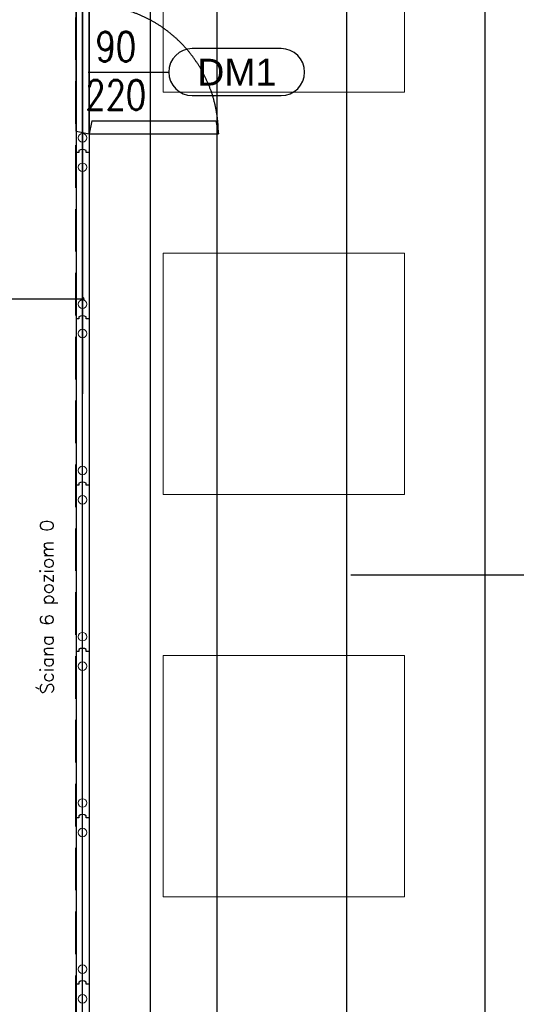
# Model space of a CAD drawing. Header units: centimetres. Extents: x -228435 to 111511, y -89367 to 428125.
# Tile 78 of 216: x -23008 to -19308, y 43799 to 51140. Entities that reach past the tile are written whole.
import ezdxf
from ezdxf.enums import TextEntityAlignment as Align
from ezdxf.xclip import XClip

# ---------------------------------------------------------------- set-up
doc = ezdxf.new("R2010")
doc.units = ezdxf.units.CM
doc.header["$LTSCALE"] = 50
doc.header["$XCLIPFRAME"] = 0
doc.header["$PDMODE"] = 35
doc.header["$PDSIZE"] = 0.1
for name, pattern in [('0_II 10 sal$0$HIDDEN', [9.525, 6.35, -3.175]), ('DASHDOT2', [12.7, 6.35, -3.175, 0, -3.175]), ('HIDDEN', [9.525, 6.35, -3.175]), ('HIDDEN2', [4.7625, 3.175, -1.5875]), ('HIDDENX2', [19.05, 12.7, -6.35]), ('Kondygnacja +0$0$DASHDOT2', [12.7, 6.35, -3.175, 0, -3.175])]:
    doc.linetypes.add(name, pattern=pattern)
doc.layers.get('0').update_dxf_attribs({"color": 8})
doc.layers.get('DEFPOINTS').update_dxf_attribs({"color": 8})
for name, color, linetype in [('0_II 10 sal$0$ARCH_INFO_ETYK_DRZWI', 8, 'Continuous'), ('0_II 10 sal$0$ARCH_STROP', 8, 'Continuous'), ('0_II 10 sal$0$ARCH_ŚCIANY_PRZESUWNE', 8, 'Continuous'), ('ARCH_INFO_KŁADY ŚCIAN', 8, 'HIDDEN2'), ('ARCH_INFO_OSIE_IST', 8, 'DASHDOT2'), ('ARCH_SZYNY', 8, 'Continuous'), ('ARCH_WYKŁADZINA', 8, 'Continuous'), ('HUFCOR', 8, 'Continuous'), ('Hufcor szyny', 8, 'Kondygnacja +0$0$DASHDOT2'), ('Osie rzutów$0$ARCH_INFO_OSIE_OPISY_IST', 8, 'Continuous'), ('PANELE', 8, 'Continuous'), ('RYSUNKOWE_XREF', 8, 'Continuous')]:
    doc.layers.add(name, color=color, linetype=linetype)
for name, color, linetype, lineweight in [('ARCH_SUFITY_PODWIESZANE', 8, 'HIDDENX2', 9), ('SYSTEMY AV', 8, 'Continuous', 13), ('Wymiary', 8, 'Continuous', 15)]:
    doc.layers.add(name, color=color, linetype=linetype, lineweight=lineweight)
doc.layers.get('HUFCOR').off()
doc.styles.add('0_II 10 sal$0$Arial', font='ARIAL.TTF')
doc.styles.add('0_II 10 sal$0$Romans', font='Romans.shx')
doc.styles.add('Romans', font='Romans.shx')
doc.linetypes.add('SZYNA_LINE', pattern='A,12.7,-7.75,["SZYNA",Standard,S=2.54,R=0,X=-5.95,Y=-1.27],-7.75', length=28.2)
doc.dimstyles.new('Wymiary 1-200', dxfattribs={"dimtxt": 22, "dimasz": 20, "dimexe": 10, "dimexo": 0, "dimgap": 8, "dimtad": 1, "dimrnd": 0.5, "dimzin": 12, "dimdsep": 46, "dimtxsty": 'Romans', "dimblk": 'OBLIQUE', "dimcen": 0.5, "dimdle": 15, "dimclrt": 55, "dimazin": 0, "dimtfac": 1, "dimtmove": 1, "dimatfit": 3, "dimfxl": 0, "dimtolj": 1, "dimtzin": 0, "dimarcsym": 0})

# ---------------------------------------------------------------- blocks, each defined once
blk = doc.blocks.new('SU Lampy kwadratowe +0')
at = {"layer": 'ARCH_SUFITY_PODWIESZANE', "ltscale": 2.5}
for points in [[(9920, 9740), (10100, 9740), (10100, 9560), (9920, 9560)], [(9920, 9440), (10100, 9440), (10100, 9260), (9920, 9260)], [(9920, 9140), (10100, 9140), (10100, 8960), (9920, 8960)]]:
    blk.add_lwpolyline(points, close=True, dxfattribs=at)
blk = doc.blocks.new('Linie kładów 0')
at = {"layer": 'ARCH_INFO_KŁADY ŚCIAN', "ltscale": 10, "const_width": 1}
blk.add_lwpolyline([(10056.93, 5618.71), (10056.93, 11674.11)], dxfattribs=at)
blk = doc.blocks.new('0_II 10 sal$0$T-drzwi_prawe-200')
at = {"layer": '0_II 10 sal$0$ARCH_INFO_ETYK_DRZWI'}
blk.add_line((0, 0), (60, 0), dxfattribs=at)
blk.add_lwpolyline([(143.68, 17.5), (77.5, 17.5, 1), (77.5, -17.5), (143.68, -17.5, 1)], format="xyb", close=True, dxfattribs=at)
at = {"layer": '0_II 10 sal$0$ARCH_INFO_ETYK_DRZWI', "color": 1, "style": '0_II 10 sal$0$Arial'}
blk.add_attdef('ADS_DRZWI:ODPORNOŚĆ_OGNIOWA', text='', height=20, rotation=90, dxfattribs=at).set_placement((-25.52, 0.12), align=Align.BOTTOM_CENTER)
at = {"layer": '0_II 10 sal$0$ARCH_INFO_ETYK_DRZWI', "style": '0_II 10 sal$0$Romans', "width": 0.8}
for tag, p in [('ADS_DRZWI:SZEROKOŚĆ', (20.49, 8)), ('ADS_DRZWI:WYSOKOŚĆ', (20.49, -28))]:
    blk.add_attdef(tag, text='', height=22, dxfattribs=at).set_placement(p, align=Align.CENTER)
at = {"layer": '0_II 10 sal$0$ARCH_INFO_ETYK_DRZWI', "style": '0_II 10 sal$0$Arial'}
blk.add_attdef('ADS_DRZWI:SYMBOL', text='', height=20, dxfattribs=at).set_placement((110.69, 0), align=Align.MIDDLE)
blk = doc.blocks.new('A$C50B549AF')
at = {"layer": 'ARCH_SZYNY', "linetype": 'SZYNA_LINE', "ltscale": 2.5}
for p, q in [((3662.14, 1788.7, 445.1), (3662.14, 5685.34, 9.4)), ((3611.49, 3635.9, 630), (3611.49, 4777.4, 630))]:
    blk.add_line(p, q, dxfattribs=at)
blk = doc.blocks.new('*U520')
at = {"layer": 'PANELE'}
for points in [[(0, 0), (0, -21), (-14, -21)], [(0, 0), (1240, 0)], [(1240, 0), (1240, -21), (1226, -21)], [(-14, -76), (0, -76), (0, -97)], [(0, -97), (1240, -97)], [(1226, -76), (1240, -76), (1240, -97)]]:
    blk.add_lwpolyline(points, dxfattribs=at)
for centre in [(23.5, -48.5), (1263.5, -48.5)]:
    blk.add_arc(centre, 46.5, 143.75628, 216.24372, dxfattribs=at)
at = {"layer": 'Wymiary'}
for centre in [(110, -48.5), (1130, -48.5)]:
    blk.add_circle(centre, 32, dxfattribs=at)
blk = doc.blocks.new('Osie rzutów')
at = {"layer": 'ARCH_INFO_OSIE_IST', "ltscale": 10}
for p, q in [((9860, 12510), (9860, 4623.26)), ((4436.04, 9200), (15156.54, 9200))]:
    blk.add_line(p, q, dxfattribs=at)
blk = doc.blocks.new('A$C6FDA0163')
at = {"layer": 'RYSUNKOWE_XREF'}
blk.add_blockref('Osie rzutów', (-10460.03, -9819.05, -630), dxfattribs=at)
blk = doc.blocks.new('drzwi')
at = {"linetype": 'HIDDEN', "ltscale": 20}
for p, q in [((158, 97), (138, 0)), ((158, 97), (1082, 97)), ((1082, 97), (1102, 0)), ((138, 0), (1102, 0)), ((235, -20), (138, 0)), ((138, 0), (138, -964)), ((235, -20), (235, -944)), ((235, -944), (138, -964))]:
    blk.add_line(p, q, dxfattribs=at)
blk.add_arc((138, 0), 964, 270, 0, dxfattribs=at)
blk = doc.blocks.new('_Oblique')
at = {"color": 0, "linetype": 'ByBlock', "lineweight": -2}
blk.add_line((-0.5, -0.5), (0.5, 0.5), dxfattribs=at)
blk = doc.blocks.new('*D1195')
at = {"layer": 'DEFPOINTS', "color": 0, "lineweight": 40}
for p in [(-22540, 49059.4), (-28190, 48860, 6300), (-22540, 48860, 6300)]:
    blk.add_point(p, dxfattribs=at)
at = {"layer": 'SYSTEMY AV', "color": 0, "lineweight": -2}
for p, q in [((-28205, 49059.4), (-22525, 49059.4)), ((-28190, 49068.5), (-28190, 49069.4)), ((-22540, 49068.5), (-22540, 49069.4))]:
    blk.add_line(p, q, dxfattribs=at)
at = {"layer": 'SYSTEMY AV', "color": 0, "lineweight": -2, "xscale": 20, "yscale": 20, "zscale": 20, "rotation": 180}
blk.add_blockref('_Oblique', (-28190, 49059.4), dxfattribs=at)
at = {"layer": 'SYSTEMY AV', "color": 0, "lineweight": -2, "xscale": 20, "yscale": 20, "zscale": 20}
blk.add_blockref('_Oblique', (-22540, 49059.4), dxfattribs=at)
at = {"layer": 'SYSTEMY AV', "color": 55, "lineweight": 40, "insert": (-25365, 49078.4), "char_height": 22, "attachment_point": 5, "style": 'Romans'}
blk.add_mtext('\\A1;5650', dxfattribs=at)

msp = doc.modelspace()

# ---------------------------------------------------------------- linework, layer by layer
at = {"layer": '0_II 10 sal$0$ARCH_ŚCIANY_PRZESUWNE', "linetype": '0_II 10 sal$0$HIDDEN', "lineweight": -3, "elevation": 630}
msp.add_lwpolyline([(-22590, 52685), (-22490, 52685), (-22490, 41315), (-22590, 41315)], close=True, dxfattribs=at)
at = {"layer": 'ARCH_WYKŁADZINA', "linetype": 'Continuous', "lineweight": -3}
for p, q in [((-21540, 68500, 630), (-21540, 17000, 630)), ((-19540, 19000, 630), (-19540, 68500, 630))]:
    msp.add_line(p, q, dxfattribs=at)

# ---------------------------------------------------------------- block references
ref = msp.add_blockref('A$C6FDA0163', (-16540, 53190.5, 630), dxfattribs=dict(xscale=10, yscale=10, zscale=10))
XClip(ref).set_block_clipping_path([(-400.031931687, -2219.05), (399.968068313, 380.95)])
at = {"layer": '0_II 10 sal$0$ARCH_STROP', "linetype": 'Continuous', "lineweight": -3}
ref = msp.add_blockref('0_II 10 sal$0$T-drzwi_prawe-200', (-22496.91775, 50749.55827, -5670), dxfattribs=dict(at, xscale=10, yscale=10, zscale=10))
ref.add_attrib('ADS_DRZWI:SZEROKOŚĆ', '90', dxfattribs={"layer": '0_II 10 sal$0$ARCH_INFO_ETYK_DRZWI', "height": 220, "style": '0_II 10 sal$0$Romans', "width": 0.8}).set_placement((-22291.97234, 50829.55827, -5670), align=Align.CENTER)
ref.add_attrib('ADS_DRZWI:SYMBOL', 'DM1', dxfattribs={"layer": '0_II 10 sal$0$ARCH_INFO_ETYK_DRZWI', "height": 200, "style": '0_II 10 sal$0$Arial'}).set_placement((-21390.04248, 50749.55827, -5670), align=Align.MIDDLE)
ref.add_attrib('ADS_DRZWI:WYSOKOŚĆ', '220', dxfattribs={"layer": '0_II 10 sal$0$ARCH_INFO_ETYK_DRZWI', "height": 220, "style": '0_II 10 sal$0$Romans', "width": 0.8}).set_placement((-22291.97234, 50469.55827, -5670), align=Align.CENTER)
at = {"layer": 'ARCH_INFO_KŁADY ŚCIAN', "xscale": 10, "yscale": 10, "zscale": 10}
msp.add_blockref('Linie kładów 0', (-121140, -45000, 630), dxfattribs=at)
at = {"layer": 'ARCH_SUFITY_PODWIESZANE', "ltscale": 2.5, "xscale": 10, "yscale": 10, "zscale": 10}
msp.add_blockref('SU Lampy kwadratowe +0', (-121140, -45000, -5670), dxfattribs=at)
at = {"layer": 'HUFCOR', "xscale": 10, "yscale": 10, "zscale": 10}
msp.add_blockref('A$C50B549AF', (-58654.9183, 4996.03602, -5670), dxfattribs=at)
at = {"layer": 'Osie rzutów$0$ARCH_INFO_OSIE_OPISY_IST', "xscale": 10, "yscale": 10, "zscale": 10}
msp.add_blockref('Osie rzutów', (-121140, -45000, 630), dxfattribs=at)
at = {"layer": 'PANELE', "rotation": 270}
for p in [(-22491.5, 51390.18385, 6930), (-22491.48706, 50149.91012, 630), (-22491.48706, 48909.91012, 630), (-22491.48706, 47669.91012, 630), (-22491.48706, 46429.91012, 630), (-22491.48706, 45189.91012, 630), (-22491.48706, 43949.91012, 630)]:
    msp.add_blockref('*U520', p, dxfattribs=at)
at = {"layer": 'PANELE', "linetype": 'ByBlock', "rotation": 90}
msp.add_blockref('drzwi', (-22491.48706, 50150.45758, 630), dxfattribs=at)

# ---------------------------------------------------------------- texts
at = {"layer": 'Hufcor szyny', "linetype": 'ByBlock', "ltscale": 5, "insert": (-22856.12119, 46111.82534, -5664.4591), "char_height": 100, "width": 5268.2821399, "attachment_point": 1, "rotation": 90, "style": 'Romans'}
msp.add_mtext('Ściana 6 poziom 0', dxfattribs=at)

# ---------------------------------------------------------------- dimensions: what is measured, and where the dimension line sits
at = {"layer": 'SYSTEMY AV', "lineweight": 40}
dim = msp.add_linear_dim(base=(-22540, 49059.35422, -5670), p1=(-28190, 48860, 630), p2=(-22540, 48860, 630), dimstyle='Wymiary 1-200', dxfattribs=at)
dim.commit()
dim.dimension.update_dxf_attribs({"geometry": '*D1195', "text_midpoint": (-25365, 49078.35422, -5670)})

doc.saveas('drawing.dxf')
